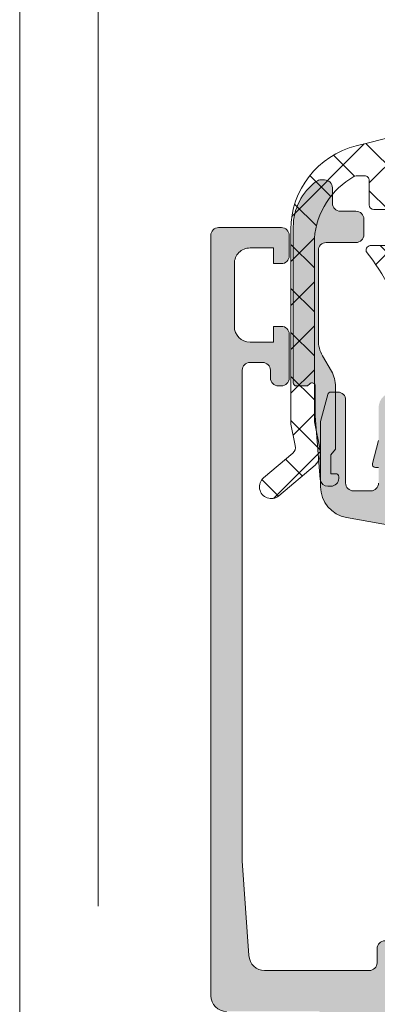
# Model space of a CAD drawing. Header units: millimetres. Extents: x 213386 to 506888, y 183055 to 450952.
# Tile 53 of 256: x 373037 to 373059, y 292006 to 292069. Entities that reach past the tile are written whole.
import ezdxf

# ---------------------------------------------------------------- set-up
doc = ezdxf.new("R2010")
doc.units = ezdxf.units.MM
doc.linetypes.add('ČÁRKOVANÁ', pattern=[19.049999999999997, 12.7, -6.35])
doc.layers.add('FASÁDA DETAILNÍ', color=255, linetype='Continuous', lineweight=0)

msp = doc.modelspace()

# ---------------------------------------------------------------- hatches: boundary and pattern name
at = {"layer": 'FASÁDA DETAILNÍ'}
h = msp.add_hatch(dxfattribs=at)
h.set_pattern_fill('ANSI37', color=256, scale=0.625, angle=90, style=0)
h.set_pattern_definition([(135, (397960.6382589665, 280090.695798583), (-1.403165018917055, -1.403165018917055), []), (225, (397960.6382589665, 280090.695798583), (1.403165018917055, -1.403165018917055), [])])
edge = h.paths.add_edge_path()
edge.add_ellipse((373060.4407174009, 292054.5826452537), major_axis=(-5.03946705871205, 0), ratio=1, start_angle=299.79178446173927, end_angle=355.0355387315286, ccw=False)
edge.add_ellipse((373058.0859171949, 292058.695729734), major_axis=(-0.3000000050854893, 0), ratio=1, start_angle=270.000692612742, end_angle=299.79217298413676, ccw=False)
edge.add_line((373058.0859135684, 292058.9957297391), (373058.6201975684, 292058.9957327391))
edge.add_ellipse((373058.6201988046, 292058.6957329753), major_axis=(-0.2999997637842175, 0), ratio=1, start_angle=179.9999548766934, end_angle=270.00023609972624, ccw=False)
edge.add_line((373058.9201985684, 292058.6957327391), (373058.9201985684, 292057.1457357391))
edge.add_ellipse((373059.2202092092, 292057.1457433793), major_axis=(-0.3000106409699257, 0), ratio=1, start_angle=0.001459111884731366, end_angle=89.99567606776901)
edge.add_line((373059.2201865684, 292056.8457327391), (373060.6201685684, 292056.8457217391))
edge.add_ellipse((373060.6201657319, 292056.5457319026), major_axis=(-0.2999898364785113, 0), ratio=1, start_angle=180.0003507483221, end_angle=269.99945825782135, ccw=False)
edge.add_line((373060.9201555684, 292056.5457337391), (373060.9201555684, 292054.8457217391))
edge.add_ellipse((373060.6201454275, 292054.8457288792), major_axis=(-0.3000101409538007, 0), ratio=1, start_angle=90.00441942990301, end_angle=179.9986363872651, ccw=False)
edge.add_line((373060.6201685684, 292054.5457187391), (373059.0563375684, 292054.5457297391))
edge.add_ellipse((373059.0234805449, 292054.2445706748), major_axis=(-0.3029461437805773, 0), ratio=1, start_angle=-96.22645090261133, end_angle=13.48357732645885)
edge.add_ellipse((373047.707516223, 292045.5396475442), major_axis=(-14.0007663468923, 0), ratio=1, start_angle=195.3017322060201, end_angle=218.0756200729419, ccw=False)
edge.add_ellipse((373061.6997539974, 292049.3463611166), major_axis=(-0.5004721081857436, 0), ratio=1, start_angle=12.91760852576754, end_angle=129.806634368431)
edge.add_line((373062.0201555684, 292048.9618937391), (373062.0201555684, 292057.2451727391))
edge.add_ellipse((373061.5201558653, 292057.2451722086), major_axis=(-0.4999997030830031, 0), ratio=1, start_angle=180.0000607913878, end_angle=240.0000196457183)
edge.add_line((373061.7701555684, 292057.6781847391), (373061.4701555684, 292057.8513907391))
edge.add_ellipse((373061.7201552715, 292058.2844032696), major_axis=(-0.4999997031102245, 0), ratio=1, start_angle=6.0791387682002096e-05, end_angle=60.00001964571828, ccw=False)
edge.add_line((373061.2201555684, 292058.2844027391), (373061.2201555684, 292059.9137507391))
edge.add_ellipse((373062.2201549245, 292059.9137515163), major_axis=(-0.999999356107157, 0), ratio=1, start_angle=-59.94966113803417, end_angle=4.452966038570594e-05, ccw=False)
edge.add_ellipse((373058.0638281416, 292067.0981322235), major_axis=(-7.300023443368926, 0), ratio=1, start_angle=120.0503545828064, end_angle=168.7144463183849)
edge.add_ellipse((373065.1201651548, 292065.2829001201), major_axis=(-0.3999905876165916, 0), ratio=1, start_angle=255.1470247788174, end_angle=339.4981705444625)
edge.add_ellipse((373058.7710670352, 292067.6569670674), major_axis=(-6.378448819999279, 0), ratio=1, start_angle=104.45259778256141, end_angle=159.4981254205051, ccw=False)
edge.add_line((373060.3629935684, 292061.4803677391), (373058.9522865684, 292061.1167807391))
edge.add_line((373058.9522865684, 292061.1167807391), (373058.0895855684, 292060.9066677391))
edge.add_ellipse((373059.4201505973, 292055.5700450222), major_axis=(-5.499995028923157, 0), ratio=1, start_angle=-76.0000450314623, end_angle=3.42019121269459e-05)
edge.add_line((373053.9201555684, 292055.5700417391), (373053.9201555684, 292043.1520137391))
edge.add_line((373053.9201555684, 292043.1520137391), (373054.2077745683, 292041.7889567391))
edge.add_ellipse((373053.7185482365, 292041.6857241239), major_axis=(-0.4999993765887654, 0), ratio=1, start_angle=130.2837516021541, end_angle=191.915300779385, ccw=False)
edge.add_line((373054.0418345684, 292041.3042987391), (373052.1852265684, 292039.7306877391))
edge.add_ellipse((373052.6701560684, 292039.1585487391), major_axis=(-0.749999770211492, 0), ratio=1, start_angle=-49.71629384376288, end_angle=130.2837061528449)
edge.add_line((373053.1550855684, 292038.5864097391), (373055.4667295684, 292040.5456957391))
edge.add_ellipse((373054.8201574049, 292041.3085473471), major_axis=(-0.9999990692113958, 0), ratio=1, start_angle=130.2836986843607, end_angle=191.9152478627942)
edge.add_line((373055.7986105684, 292041.5150117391), (373055.4201555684, 292043.3085487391))
edge.add_line((373055.4201555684, 292043.3085487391), (373055.4201555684, 292055.0187497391))
h = msp.add_hatch(color=256, dxfattribs=at)
edge = h.paths.add_edge_path()
edge.add_line((373056.4741555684, 292041.1957297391), (373056.7741555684, 292041.5689347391))
edge.add_line((373056.7741555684, 292041.5689347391), (373056.7741555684, 292045.5421397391))
edge.add_ellipse((373054.774148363, 292045.5421381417), major_axis=(-2.000007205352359, 0), ratio=1, start_angle=180.0000457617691, end_angle=209.9999336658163)
edge.add_line((373056.5062065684, 292046.5421397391), (373055.9421045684, 292047.5191917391))
edge.add_ellipse((373057.6741627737, 292048.5191933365), major_axis=(-2.000007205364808, 0), ratio=1, start_angle=4.576176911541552e-05, end_angle=29.999933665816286, ccw=False)
edge.add_line((373055.6741555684, 292048.5191917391), (373055.6741555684, 292054.2390257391))
edge.add_ellipse((373056.1741551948, 292054.2390261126), major_axis=(-0.4999996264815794, 0), ratio=1, start_angle=-90.00004280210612, end_angle=4.280210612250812e-05, ccw=False)
edge.add_line((373056.1741555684, 292054.7390257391), (373058.0741555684, 292054.7390257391))
edge.add_ellipse((373058.0744135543, 292055.2387677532), major_axis=(-0.499742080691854, 0), ratio=1, start_angle=89.97042173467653, end_angle=180.0295782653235)
edge.add_line((373058.5741555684, 292055.2390257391), (373058.5741555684, 292056.2390257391))
edge.add_ellipse((373058.0744135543, 292056.239283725), major_axis=(-0.499742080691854, 0), ratio=1, start_angle=179.9704217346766, end_angle=270.0295782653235)
edge.add_line((373058.0741555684, 292056.7390257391), (373057.0741555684, 292056.7390257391))
edge.add_ellipse((373057.073895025, 292057.2387651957), major_axis=(-0.4997395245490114, 0), ratio=1, start_angle=-0.02987163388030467, end_angle=90.0298716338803, ccw=False)
edge.add_line((373056.5741555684, 292057.2390257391), (373056.5741555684, 292058.2390257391))
edge.add_ellipse((373056.0744074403, 292058.23927961), major_axis=(-0.4997481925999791, 0), ratio=1, start_angle=179.9708938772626, end_angle=270.0288769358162)
edge.add_line((373056.0741555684, 292058.7390277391), (373055.8411245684, 292058.7390277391))
edge.add_ellipse((373055.8411240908, 292058.2390285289), major_axis=(-0.4999992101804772, 0), ratio=1, start_angle=269.9999452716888, end_angle=306.249313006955)
edge.add_ellipse((373057.6741619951, 292055.7390251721), major_axis=(-3.600006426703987, 0), ratio=1, start_angle=306.2493860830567, end_angle=359.9999591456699)
edge.add_line((373054.0741555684, 292055.7390277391), (373054.0741555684, 292045.7957297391))
edge.add_ellipse((373054.274155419, 292045.7957295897), major_axis=(-0.1999998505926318, 0), ratio=1, start_angle=-4.280544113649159e-05, end_angle=90.00004280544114)
edge.add_line((373054.2741555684, 292045.5957297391), (373054.9913765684, 292045.5957297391))
edge.add_line((373054.9913765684, 292045.5957297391), (373055.1322755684, 292045.7366907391))
edge.add_ellipse((373055.2741555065, 292045.5957293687), major_axis=(-0.200000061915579, 0), ratio=1, start_angle=180.0001060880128, end_angle=315.18607562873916, ccw=False)
edge.add_line((373055.4741555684, 292045.5957297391), (373055.4741555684, 292043.6961607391))
edge.add_line((373055.4741555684, 292043.6961607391), (373055.7884735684, 292039.6175127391))
edge.add_ellipse((373056.2823182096, 292039.6957302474), major_axis=(-0.5000005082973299, 0), ratio=1, start_angle=9.000022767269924, end_angle=89.99992652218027)
edge.add_line((373056.2823175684, 292039.1957297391), (373056.4741555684, 292039.1957297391))
edge.add_ellipse((373056.4741559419, 292039.6957293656), major_axis=(-0.4999996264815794, 0), ratio=1, start_angle=89.99995719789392, end_angle=180.0000428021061)
edge.add_line((373056.9741555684, 292039.6957297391), (373056.9741555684, 292039.7957297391))
edge.add_ellipse((373056.7741557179, 292039.7957298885), major_axis=(-0.1999998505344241, 0), ratio=1, start_angle=179.9999572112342, end_angle=270.0000428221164)
edge.add_line((373056.7741555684, 292039.9957297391), (373056.4741555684, 292039.9957297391))
edge.add_line((373056.4741555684, 292039.9957297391), (373056.4741555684, 292041.1957297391))
h = msp.add_hatch(color=256, dxfattribs=at)
edge = h.paths.add_edge_path()
edge.add_arc((373049.3202230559, 292055.1956624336), 0.5000674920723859, 90.00773245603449, 179.9922675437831, ccw=False)
edge.add_line((373049.3201555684, 292055.6957299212), (373053.3201555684, 292055.6957299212))
edge.add_arc((373053.3200880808, 292055.1956624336), 0.5000674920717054, 360.0077324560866, 449.99226754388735, ccw=False)
edge.add_line((373053.8201555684, 292055.1957299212), (373053.8201555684, 292053.895681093))
edge.add_arc((373053.3201186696, 292053.8957179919), 0.5000369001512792, 270.0042279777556, 359.99577202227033, ccw=False)
edge.add_line((373053.3201555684, 292053.395681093), (373052.8201555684, 292053.395681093))
edge.add_line((373052.8201555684, 292053.395681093), (373052.8201555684, 292054.395681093))
edge.add_line((373052.8201555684, 292054.395681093), (373051.3201555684, 292054.395681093))
edge.add_arc((373051.3201185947, 292053.3957180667), 0.9999630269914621, 449.9978814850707, 540.0021185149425)
edge.add_line((373050.3201555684, 292053.395681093), (373050.3201555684, 292049.395681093))
edge.add_arc((373051.3202324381, 292049.3957579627), 1.000076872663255, 180.0044039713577, 269.9955960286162)
edge.add_line((373051.3201555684, 292048.395681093), (373052.8201555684, 292048.395681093))
edge.add_line((373052.8201555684, 292048.395681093), (373052.8201555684, 292049.395681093))
edge.add_line((373052.8201555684, 292049.395681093), (373053.3201555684, 292049.395681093))
edge.add_arc((373053.3202130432, 292048.8957385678), 0.4999425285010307, -0.006586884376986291, 90.0065868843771, ccw=False)
edge.add_line((373053.8201555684, 292048.895681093), (373053.8201555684, 292046.0956933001))
edge.add_arc((373053.3201555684, 292046.0956933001), 0.5000000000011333, 270.0000000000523, 360.0000000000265, ccw=False)
edge.add_line((373053.3201555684, 292045.5956933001), (373053.1201555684, 292045.5956933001))
edge.add_arc((373053.1201555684, 292046.0956933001), 0.5000000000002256, 179.9999999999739, 269.99999999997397, ccw=False)
edge.add_line((373052.6201555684, 292046.0956933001), (373052.6201555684, 292046.5956933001))
edge.add_arc((373052.1201204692, 292046.5956582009), 0.500035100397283, 360.0040217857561, 449.9959782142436)
edge.add_line((373052.1201555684, 292047.0956933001), (373051.3201525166, 292047.0956933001))
edge.add_arc((373051.32016908, 292046.5956767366), 0.5000165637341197, 90.00189796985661, 179.9981020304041)
edge.add_line((373050.8201525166, 292046.5956933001), (373050.8201525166, 292015.2956994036))
edge.add_line((373050.8201525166, 292015.2956994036), (373051.2525491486, 292009.257241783))
edge.add_arc((373052.2517688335, 292009.2956978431), 0.9999594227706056, 182.2040028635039, 269.9999999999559)
edge.add_line((373052.2517688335, 292008.2957384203), (373058.920221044, 292008.2957384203))
edge.add_arc((373058.9202210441, 292008.7957384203), 0.5000000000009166, 270.0000000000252, 359.9999999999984)
edge.add_line((373059.4202210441, 292008.7957384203), (373059.4202210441, 292009.6957384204))
edge.add_arc((373059.9202210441, 292009.6957384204), 0.5000000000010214, 90.00000000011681, 180.0000000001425, ccw=False)
edge.add_line((373059.9202210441, 292010.1957384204), (373061.32022257, 292010.1957384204))
edge.add_arc((373061.5877431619, 292010.2745748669), 0.278895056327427, 196.4198764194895, 271.1645893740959)
edge.add_line((373061.5934115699, 292009.9957374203), (373062.0470055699, 292009.9957374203))
edge.add_arc((373062.0526662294, 292010.274605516), 0.2789255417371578, 268.8371299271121, 343.5754054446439)
edge.add_line((373062.3202095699, 292010.1957384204), (373064.20022057, 292010.1957384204))
edge.add_arc((373064.20022057, 292009.8957384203), 0.3000000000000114, 360.00000000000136, 450, ccw=False)
edge.add_line((373064.50022057, 292009.8957384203), (373064.50022057, 292008.9157641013))
edge.add_arc((373064.20022057, 292008.9157641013), 0.2999999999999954, 270.0000000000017, 360.00000000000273, ccw=False)
edge.add_line((373064.20022057, 292008.6157641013), (373061.44022257, 292008.6157641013))
edge.add_arc((373061.44022257, 292008.4957641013), 0.1200000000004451, 449.9999999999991, 540)
edge.add_line((373061.32022257, 292008.4957641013), (373061.32022257, 292004.1957384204))
edge.add_arc((373061.82022257, 292004.1957384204), 0.5000000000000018, 179.9999999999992, 269.9999999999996)
edge.add_line((373061.82022257, 292003.6957384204), (373062.52022257, 292003.6957384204))
edge.add_line((373062.5202225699, 292003.6957384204), (373064.9130428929, 292005.077233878))
edge.add_arc((373064.9821027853, 292004.9576186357), 0.1381197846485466, -1.0322764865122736e-10, 119.9999999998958, ccw=False)
edge.add_line((373065.12022257, 292004.9576186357), (373065.12022257, 292001.1957384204))
edge.add_arc((373067.12022257, 292001.1957384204), 1.999999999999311, 180.0000000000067, 270.0000000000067)
edge.add_line((373067.12022257, 291999.1957384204), (373067.6882179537, 291999.1957384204))
edge.add_arc((373067.6882179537, 291998.6957384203), 0.5000000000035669, 415.52092823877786, 449.99999999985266, ccw=False)
edge.add_arc((373065.1407446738, 291994.986239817), 4.999999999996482, 365.34922800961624, 415.5209282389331, ccw=False)
edge.add_arc((373069.9820959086, 291995.433858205), 0.1381197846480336, 240.0000000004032, 367.70243749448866, ccw=False)
edge.add_line((373069.9130360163, 291995.3142429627), (373067.5202156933, 291996.6957384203))
edge.add_line((373067.5202156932, 291996.6957384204), (373066.8202156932, 291996.6957384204))
edge.add_arc((373066.8202156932, 291996.1957384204), 0.5, 450, 540)
edge.add_line((373066.3202156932, 291996.1957384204), (373066.3202156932, 291991.8957127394))
edge.add_arc((373066.4402156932, 291991.8957127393), 0.1199999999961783, 180, 269.9999999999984)
edge.add_line((373066.4402156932, 291991.7757127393), (373069.2002136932, 291991.7757127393))
edge.add_arc((373069.2002136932, 291991.4757127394), 0.2999999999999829, 0, 90.00000000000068, ccw=False)
edge.add_line((373069.5002136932, 291991.4757127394), (373069.5002136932, 291990.4957384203))
edge.add_arc((373069.2002136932, 291990.4957384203), 0.300000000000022, 270.00000000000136, 360, ccw=False)
edge.add_line((373069.2002136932, 291990.1957384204), (373067.3202026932, 291990.1957384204))
edge.add_arc((373067.0526593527, 291990.1168713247), 0.2789255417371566, 376.4245945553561, 451.1628700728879)
edge.add_line((373067.0469986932, 291990.3957394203), (373066.5934046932, 291990.3957394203))
edge.add_arc((373066.5877362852, 291990.1169019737), 0.2788950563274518, 448.8354106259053, 523.5801235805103)
edge.add_line((373066.3202156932, 291990.1957384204), (373063.3201572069, 291990.1957384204))
edge.add_line((373063.3201572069, 291990.1957384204), (373062.620054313, 291990.8958107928))
edge.add_line((373062.6200543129, 291990.8958107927), (373062.6200543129, 291991.4958168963))
edge.add_line((373062.6200543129, 291991.4958168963), (373064.2200604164, 291991.4958168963))
edge.add_arc((373064.2200509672, 291991.9958263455), 0.5000094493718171, 270.0010827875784, 359.9989172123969)
edge.add_line((373064.7200604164, 291991.9958168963), (373064.7200604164, 291992.391244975))
edge.add_arc((373064.2200604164, 291992.391244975), 0.5000000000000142, 360.0000000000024, 375.0000000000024)
edge.add_line((373064.7030233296, 291992.5206544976), (373064.3188145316, 291993.9545412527))
edge.add_arc((373063.3528887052, 291993.6957222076), 1.000000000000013, 375.0000000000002, 450.0000000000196)
edge.add_line((373063.3528887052, 291994.6957222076), (373057.6200665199, 291994.6957222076))
edge.add_line((373057.6200665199, 291994.6957222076), (373057.6200665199, 291991.4958168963))
edge.add_line((373057.6200665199, 291991.4958168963), (373058.4200543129, 291991.4958168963))
edge.add_line((373058.4200543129, 291991.4958168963), (373058.4200543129, 291990.8958107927))
edge.add_line((373058.4200543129, 291990.8958107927), (373057.2076214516, 291990.1958291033))
edge.add_line((373057.2076214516, 291990.1958291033), (373056.1200665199, 291990.1958291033))
edge.add_line((373056.1200665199, 291990.1958291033), (373056.1200665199, 292005.1957384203))
edge.add_arc((373055.6200665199, 292005.1957384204), 0.5000000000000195, 359.9999999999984, 450.0000000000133)
edge.add_line((373055.6200665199, 292005.6957384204), (373049.8201555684, 292005.6957384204))
edge.add_arc((373049.8201555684, 292006.6957384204), 1, 180, 270.00000000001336, ccw=False)
edge.add_line((373048.8201555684, 292006.6957384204), (373048.8201555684, 292055.1957299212))
edge = h.paths.add_edge_path(flags=16)
edge.add_line((373058.4200543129, 291996.2957222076), (373062.8200543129, 291996.2957222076))
edge.add_arc((373062.8200543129, 291996.7957222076), 0.5000000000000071, 270.0000000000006, 359.9999999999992)
edge.add_line((373063.3200543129, 291996.7957222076), (373063.3200543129, 292001.1957222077))
edge.add_arc((373062.8200543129, 292001.1957222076), 0.4999999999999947, 359.9999999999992, 450.0000000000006)
edge.add_line((373062.8200543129, 292001.6957222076), (373058.4200543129, 292001.6957222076))
edge.add_arc((373058.4200543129, 292001.1957222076), 0.5, 450, 540)
edge.add_line((373057.9200543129, 292001.1957222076), (373057.9200543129, 291996.7957222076))
edge.add_arc((373058.4200543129, 291996.7957222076), 0.4999999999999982, 180, 270.0000000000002)
h = msp.add_hatch(color=256, dxfattribs=at)
edge = h.paths.add_edge_path(flags=16)
edge.add_line((373061.3163705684, 292037.9958737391), (373065.5161205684, 292037.9958737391))
edge.add_ellipse((373065.5161209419, 292038.4958733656), major_axis=(-0.4999996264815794, 0), ratio=1, start_angle=89.99995719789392, end_angle=180.0000428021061)
edge.add_line((373066.0161205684, 292038.4958737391), (373066.0161205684, 292042.8958977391))
edge.add_ellipse((373065.5161209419, 292042.8958981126), major_axis=(-0.4999996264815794, 0), ratio=1, start_angle=179.9999571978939, end_angle=270.0000428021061)
edge.add_line((373065.5161205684, 292043.3958977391), (373061.3163715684, 292043.3958977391))
edge.add_ellipse((373061.3163720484, 292042.8958972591), major_axis=(-0.5000004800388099, 0), ratio=1, start_angle=270.0000550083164, end_angle=359.9999449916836)
edge.add_line((373060.8163715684, 292042.8958977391), (373060.8163705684, 292038.4958737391))
edge.add_ellipse((373061.3163701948, 292038.4958733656), major_axis=(-0.4999996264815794, 0), ratio=1, start_angle=-4.280210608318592e-05, end_angle=90.00004280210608)
edge = h.paths.add_edge_path()
edge.add_line((373064.2297745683, 292035.9974927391), (373057.4667745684, 292037.1972527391))
edge.add_arc((373057.8161189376, 292039.1665043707), 1.999998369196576, 179.9999607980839, 259.940409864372, ccw=False)
edge.add_line((373055.8161205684, 292039.1665057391), (373055.8161205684, 292043.3314787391))
edge.add_line((373055.8161205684, 292043.3314787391), (373056.2764015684, 292045.0492677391))
edge.add_arc((373056.4695866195, 292044.9975038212), 0.1999999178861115, 90.00001462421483, 164.9999614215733, ccw=False)
edge.add_line((373056.4695865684, 292045.1975037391), (373056.9161205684, 292045.1975037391))
edge.add_arc((373056.9161209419, 292044.6975041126), 0.4999996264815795, -4.280210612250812e-05, 90.00004280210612, ccw=False)
edge.add_line((373057.4161205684, 292044.6975037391), (373057.4161205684, 292039.3975037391))
edge.add_arc((373057.9161201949, 292039.3975033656), 0.4999996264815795, 179.9999571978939, 270.0000428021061)
edge.add_line((373057.9161205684, 292038.8975037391), (373059.0163705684, 292038.8975037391))
edge.add_arc((373059.0163700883, 292039.3975042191), 0.5000004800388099, 270.0000550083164, 359.9999449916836)
edge.add_line((373059.5163705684, 292039.3975037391), (373059.5163705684, 292040.3975037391))
edge.add_line((373059.5163705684, 292040.3975037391), (373059.3163705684, 292040.3975037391))
edge.add_arc((373059.3163708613, 292040.5975038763), 0.2000001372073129, 164.9999945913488, 269.99991607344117, ccw=False)
edge.add_line((373059.1231855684, 292040.6492677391), (373059.5163715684, 292042.1166557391))
edge.add_line((373059.5163715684, 292042.1166557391), (373059.5163715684, 292044.1975037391))
edge.add_arc((373060.5163725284, 292044.1975027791), 1.000000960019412, 90.00005500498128, 179.9999449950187, ccw=False)
edge.add_line((373060.5163715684, 292045.1975037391), (373071.4158735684, 292045.1975037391))
edge.add_arc((373071.4158738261, 292044.7975034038), 0.400000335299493, -29.999916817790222, 90.00003691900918, ccw=False)
edge.add_line((373071.7622845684, 292044.5975037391), (373071.2641185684, 292043.7346557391))
edge.add_line((373071.2641185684, 292043.7346557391), (373070.8362485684, 292042.2424947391))
edge.add_arc((373070.5478697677, 292042.3251861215), 0.3000003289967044, 239.82075872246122, 343.999983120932, ccw=False)
edge.add_line((373070.3970575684, 292042.0658487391), (373067.9314465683, 292043.4975837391))
edge.add_line((373067.9314465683, 292043.4975837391), (373067.5110275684, 292043.4975837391))
edge.add_arc((373067.5075350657, 292043.3060154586), 0.1916001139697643, 88.95554996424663, 182.5222219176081)
edge.add_line((373067.3161205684, 292043.2975837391), (373067.3161205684, 292036.8081447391))
edge.add_arc((373067.5152870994, 292036.7899069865), 0.19999980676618, 174.7679954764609, 294.1409481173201)
edge.add_line((373067.5970835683, 292036.6073987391), (373069.9807685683, 292037.6757197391))
edge.add_arc((373070.0625653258, 292037.4932111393), 0.2000002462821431, 21.97379772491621, 114.14098224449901, ccw=False)
edge.add_line((373070.2480365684, 292037.5680477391), (373071.0643965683, 292035.5448197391))
edge.add_arc((373070.6934546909, 292035.395146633), 0.3999998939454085, -90.00001754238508, 21.973817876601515, ccw=False)
edge.add_line((373070.6934545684, 292034.9951467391), (373068.6293075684, 292034.9951457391))
edge.add_arc((373068.6293067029, 292035.2951453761), 0.2999996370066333, 217.9049134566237, 270.0001652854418, ccw=False)
edge.add_arc((373068.1558871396, 292034.9265348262), 0.3000002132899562, 37.90465249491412, 105.9998620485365)
edge.add_line((373068.0731965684, 292035.2149137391), (373067.3153075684, 292034.9975917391))
edge.add_arc((373067.3153071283, 292036.5975907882), 1.599999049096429, 211.5923944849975, 270.00001576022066, ccw=False)
edge.add_arc((373065.5265350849, 292035.4974587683), 0.4999999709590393, 31.59233595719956, 89.99845490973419)
edge.add_line((373065.5265485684, 292035.9974587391), (373064.2297745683, 292035.9974927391))

# ---------------------------------------------------------------- linework, layer by layer
for p, q in [((373048.8201555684, 292006.6957384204), (373048.8201555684, 292055.1957299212)), ((373049.3201555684, 292055.6957299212), (373053.3201555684, 292055.6957299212)), ((373053.8201555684, 292055.1957299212), (373053.8201555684, 292053.895681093)), ((373052.8201555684, 292054.395681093), (373051.3201555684, 292054.395681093)), ((373052.8201555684, 292053.395681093), (373052.8201555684, 292054.395681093)), ((373050.3201555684, 292053.395681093), (373050.3201555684, 292049.395681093)), ((373053.3201555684, 292053.395681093), (373052.8201555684, 292053.395681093)), ((373052.8201555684, 292048.395681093), (373052.8201555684, 292049.395681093)), ((373052.8201555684, 292049.395681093), (373053.3201555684, 292049.395681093)), ((373051.3201555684, 292048.395681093), (373052.8201555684, 292048.395681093)), ((373053.8201555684, 292048.895681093), (373053.8201555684, 292046.0956933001)), ((373052.1201555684, 292047.0956933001), (373051.3201525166, 292047.0956933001)), ((373050.8201525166, 292046.5956933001), (373050.8201525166, 292015.2956994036)), ((373052.6201555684, 292046.0956933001), (373052.6201555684, 292046.5956933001)), ((373053.3201555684, 292045.5956933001), (373053.1201555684, 292045.5956933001)), ((373050.8201525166, 292015.2956994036), (373051.2525491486, 292009.257241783)), ((373059.4202210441, 292008.7957384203), (373059.4202210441, 292009.6957384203)), ((373052.2517688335, 292008.2957384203), (373058.9202210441, 292008.2957384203))]:
    msp.add_line(p, q, dxfattribs=at)
msp.add_lwpolyline([(399616.6382373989, 284292.1544280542), (373036.6382373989, 284292.1544280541), (373036.6382373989, 307972.1544280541), (399616.6382373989, 307972.1544280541)], close=True, dxfattribs=at)
at = {"layer": 'FASÁDA DETAILNÍ', "linetype": 'ČÁRKOVANÁ', "ltscale": 5}
msp.add_lwpolyline([(399611.6382373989, 284297.1544280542), (373041.6382373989, 284297.1544280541), (373041.6382373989, 307967.1544280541), (399611.6382373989, 307967.1544280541)], close=True, dxfattribs=at)
at = {"layer": 'FASÁDA DETAILNÍ', "extrusion": (0, 0, -1)}
for points in [[(-373060.3629935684, 292061.4803677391), (-373058.9522865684, 292061.1167807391), (-373058.0895855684, 292060.9066677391), (-373058.0895855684, 292060.9066677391, -0.344328), (-373053.9201555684, 292055.5700417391), (-373053.9201555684, 292043.1520137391), (-373054.2077745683, 292041.7889567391), (-373054.2077745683, 292041.7889567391, 0.275594), (-373054.0418345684, 292041.3042987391), (-373052.1852265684, 292039.7306877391), (-373052.1852265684, 292039.7306877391, -1), (-373053.1550855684, 292038.5864097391), (-373055.4667295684, 292040.5456957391), (-373055.4667295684, 292040.5456957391, -0.275594), (-373055.7986105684, 292041.5150117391), (-373055.4201555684, 292043.3085487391), (-373055.4201555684, 292055.0187497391), (-373055.4201555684, 292055.0187497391, 0.245826), (-373057.9368605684, 292058.9560797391, 0.130727), (-373058.0859135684, 292058.9957297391), (-373058.6201975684, 292058.9957327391), (-373058.6201975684, 292058.9957327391, 0.414215), (-373058.9201985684, 292058.6957327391), (-373058.9201985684, 292057.1457357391), (-373058.9201985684, 292057.1457357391, -0.414184), (-373059.2201865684, 292056.8457327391), (-373060.6201685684, 292056.8457217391)], [(-373060.6201685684, 292054.5457187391), (-373059.0563375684, 292054.5457297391), (-373059.0563375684, 292054.5457297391, -0.51896), (-373058.7288845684, 292054.1739337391, 0.0996982), (-373061.2119475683, 292049.2344807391, -0.559391)]]:
    msp.add_lwpolyline(points, format="xyb", dxfattribs=at)
msp.add_lwpolyline([(-373056.4741555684, 292041.1957297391), (-373056.7741555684, 292041.5689347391), (-373056.7741555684, 292045.5421397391), (-373056.7741555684, 292045.5421397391, -0.131652), (-373056.5062065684, 292046.5421397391), (-373055.9421045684, 292047.5191917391), (-373055.9421045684, 292047.5191917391, 0.131652), (-373055.6741555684, 292048.5191917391), (-373055.6741555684, 292054.2390257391), (-373055.6741555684, 292054.2390257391, 0.414214), (-373056.1741555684, 292054.7390257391), (-373058.0741555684, 292054.7390257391), (-373058.0741555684, 292054.7390257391, -0.414516), (-373058.5741555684, 292055.2390257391), (-373058.5741555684, 292056.2390257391), (-373058.5741555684, 292056.2390257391, -0.414516), (-373058.0741555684, 292056.7390257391), (-373057.0741555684, 292056.7390257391), (-373057.0741555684, 292056.7390257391, 0.414519), (-373056.5741555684, 292057.2390257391), (-373056.5741555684, 292058.2390257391), (-373056.5741555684, 292058.2390257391, -0.41451), (-373056.0741555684, 292058.7390277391), (-373055.8411245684, 292058.7390277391), (-373055.8411245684, 292058.7390277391, -0.1595), (-373055.5454745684, 292058.6422537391, -0.238928), (-373054.0741555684, 292055.7390277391), (-373054.0741555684, 292045.7957297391), (-373054.0741555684, 292045.7957297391, -0.414214), (-373054.2741555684, 292045.5957297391), (-373054.9913765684, 292045.5957297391), (-373055.1322755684, 292045.7366907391), (-373055.1322755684, 292045.7366907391, 0.669353), (-373055.4741555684, 292045.5957297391), (-373055.4741555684, 292043.6961607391), (-373055.7884735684, 292039.6175127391), (-373055.7884735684, 292039.6175127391, -0.368919), (-373056.2823175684, 292039.1957297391), (-373056.4741555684, 292039.1957297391), (-373056.4741555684, 292039.1957297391, -0.414214), (-373056.9741555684, 292039.6957297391), (-373056.9741555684, 292039.7957297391), (-373056.9741555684, 292039.7957297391, -0.414214), (-373056.7741555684, 292039.9957297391), (-373056.4741555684, 292039.9957297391), (-373056.4741555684, 292041.1957297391)], format="xyb", close=True, dxfattribs=at)
at = {"layer": 'FASÁDA DETAILNÍ'}
for points in [[(373064.2297745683, 292035.9974927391), (373057.4667745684, 292037.1972527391), (373057.4667745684, 292037.1972527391, -0.363676), (373055.8161205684, 292039.1665057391), (373055.8161205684, 292043.3314787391), (373056.2764015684, 292045.0492677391), (373056.2764015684, 292045.0492677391, -0.339454), (373056.4695865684, 292045.1975037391), (373056.9161205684, 292045.1975037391), (373056.9161205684, 292045.1975037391, -0.414214), (373057.4161205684, 292044.6975037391), (373057.4161205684, 292039.3975037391), (373057.4161205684, 292039.3975037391, 0.414214), (373057.9161205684, 292038.8975037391), (373059.0163705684, 292038.8975037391), (373059.0163705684, 292038.8975037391, 0.414213), (373059.5163705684, 292039.3975037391)], [(373059.5163705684, 292040.3975037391), (373059.3163705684, 292040.3975037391), (373059.3163705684, 292040.3975037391, -0.493145), (373059.1231855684, 292040.6492677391), (373059.5163715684, 292042.1166557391)]]:
    msp.add_lwpolyline(points, format="xyb", dxfattribs=at)
for centre, radius, start, end in [((373049.3202230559, 292055.1956624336), 0.5000674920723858, 90.00773245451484, 179.9922675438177), ((373053.3200880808, 292055.1956624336), 0.5000674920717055, 0.007732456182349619, 89.99226754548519), ((373051.3201185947, 292053.3957180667), 0.999963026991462, 89.99788148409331, 180.0021185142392), ((373053.3201186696, 292053.8957179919), 0.5000369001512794, 270.0042279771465, 359.9957720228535), ((373051.3202324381, 292049.3957579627), 1.000076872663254, 180.004403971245, 269.995596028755), ((373053.3202130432, 292048.8957385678), 0.4999425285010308, 359.9934131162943, 90.00658688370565), ((373051.32016908, 292046.5956767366), 0.5000165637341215, 90.00189796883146, 179.9981020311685), ((373052.1201204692, 292046.5956582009), 0.5000351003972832, 0.004021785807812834, 89.99597821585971), ((373053.1201555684, 292046.0956933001), 0.5000000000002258, 180, 270), ((373053.3201555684, 292046.0956933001), 0.5000000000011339, 270, 0), ((373059.9202210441, 292009.6957384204), 0.5000000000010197, 90, 180), ((373052.2517688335, 292009.2956978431), 0.9999594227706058, 182.2040028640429, 270), ((373058.9202210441, 292008.7957384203), 0.5000000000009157, 270, 0), ((373049.8201555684, 292006.6957384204), 0.9999999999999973, 180, 270)]:
    msp.add_arc(centre, radius, start, end, dxfattribs=at)

doc.saveas('drawing.dxf')
